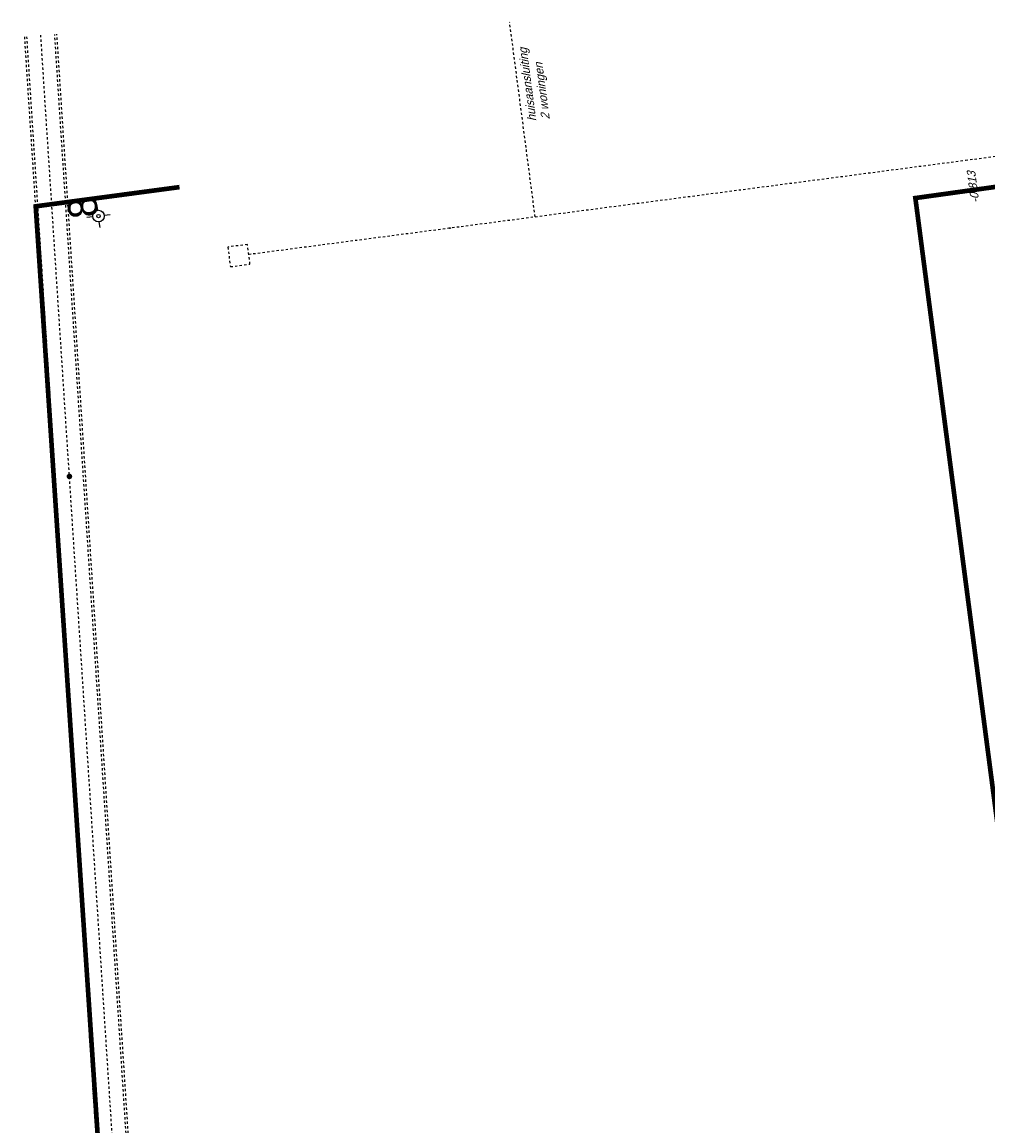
# Model space of a CAD drawing. Header units: metres. Extents: x 118052 to 118564, y 454784 to 455719.
# Tile 152 of 160: x 118421 to 118462, y 455354 to 455401. Entities that reach past the tile are written whole.
import ezdxf

# ---------------------------------------------------------------- set-up
doc = ezdxf.new("R2010")
doc.units = ezdxf.units.M
doc.header["$LTSCALE"] = 0.5
for name, pattern in [('DASHED', [19.05, 12.7, -6.35]), ('Tauw_HIDDEN2', [5.6, 4, -1.6]), ('Tauw_L_Center1', [13, 8, -1.67, 1.66, -1.67]), ('Tauw_L_Center2', [6.499, 4, -0.833, 0.833, -0.833])]:
    doc.linetypes.add(name, pattern=pattern)
for name, color, linetype in [('EL_N_A_EB00----REVISIE~-_-----', 1, 'Continuous'), ('KABELLOOP', 6, 'Continuous'), ('Koningsstal VIEUWPORT', 254, 'Continuous'), ('M01', 6, 'Continuous'), ('ZU_B_-_AL999---LR_pvc125_sdr00__18_^200~-_-----', 1, 'Continuous'), ('ZU_B_-_EL999---LK_pvc125_sdr00~H_-----', 1, 'Tauw_L_Center2'), ('ZU_B_-_EL999---LR_pvc125_sdr00~H_-----', 1, 'Tauw_L_Center2'), ('ZU_B_-_EL999---LW_bet1200-95_gw~H_-----', 1, 'Tauw_L_Center1'), ('ZU_B_-_EL999---LW_bet1200-95_gw~W_-----', 8, 'Tauw_HIDDEN2'), ('ZU_B_-_EL999---LX_onb_sdr00~H_-----', 1, 'Tauw_L_Center2'), ('ZU_B_-_EL999---LX_onbXXX_sdr00~H_-----', 1, 'Tauw_L_Center2'), ('ZU_B_-_EL999---SYM_RIOOLINSPECTIEPUT~-_002--', 2, 'Tauw_L_Center2'), ('ZU_B_-_ML999---LW_bet1200-95_gw__20_^200~M_-----', 1, 'Continuous'), ('ZU_N_-_AL999---LR_pvc160_sdr34__18_^200~N_-----', 7, 'Continuous')]:
    doc.layers.add(name, color=color, linetype=linetype)
doc.styles.add('TAUW-ISOCP', font='tcb_isocp.shx')
doc.styles.add('tcb_isocp', font='tcb_isocp.shx')

# ---------------------------------------------------------------- blocks, each defined once
blk = doc.blocks.new('M01')
for points in [[(0, 0.5), (0, 1)], [(-1, 0), (-0.5, 0)], [(0.5, 0), (1, 0)], [(0, -0.5), (0, -1)]]:
    blk.add_lwpolyline(points)
for radius in [0.5, 0.15]:
    blk.add_circle((0, 0), radius)
blk = doc.blocks.new('A$C6DFC50BF')
at = {"layer": 'KABELLOOP', "linetype": 'DASHED', "const_width": 200}
for points in [[(189733, 10643), (189718, 16882), (114096, 21708)], [(126964, -31119), (126964, -20671), (185153, -20671), (185205, -27210)]]:
    blk.add_lwpolyline(points, dxfattribs=at)
blk = doc.blocks.new('Leidingen')
at = {"layer": 'ZU_B_-_EL999---LK_pvc125_sdr00~H_-----'}
blk.add_circle((-75746.1, 59189.6), 25, dxfattribs=at)
at = {"layer": 'ZU_B_-_EL999---LR_pvc125_sdr00~H_-----'}
blk.add_lwpolyline([(-75745.8, 55495.3), (-67304.9, 55495.3)], dxfattribs=at)
at = {"layer": 'ZU_B_-_EL999---LW_bet1200-95_gw~H_-----'}
blk.add_lwpolyline([(-136352.6, 80225.1), (-65245.9, 75558.8)], dxfattribs=at)
blk.add_lwpolyline([(-136352.6, 80225.1), (-65245.9, 75558.8)], dxfattribs=at)
at = {"layer": 'ZU_B_-_EL999---LW_bet1200-95_gw~W_-----'}
for points in [[(-136348.2, 80921.3), (-65200.4, 76252.3)], [(-136348.2, 80826.1), (-65206.6, 76157.5)], [(-136348.1, 79623.5), (-65285.2, 74960.1)], [(-136348.1, 79528.3), (-65291.4, 74865.3)]]:
    blk.add_lwpolyline(points, dxfattribs=at)
at = {"layer": 'ZU_B_-_EL999---LX_onb_sdr00~H_-----'}
blk.add_lwpolyline([(-75746.9, 67918.6), (-75744, 36833.8)], dxfattribs=at)
at = {"layer": 'ZU_B_-_EL999---LX_onbXXX_sdr00~H_-----'}
blk.add_lwpolyline([(-75744, 36833.8), (-75741.5, 10839.6)], dxfattribs=at)
at = {"layer": 'ZU_B_-_EL999---SYM_RIOOLINSPECTIEPUT~-_002--'}
blk.add_lwpolyline([(-75322, 68768.7), (-76172, 68768.6), (-76171.9, 67918.6), (-75321.9, 67918.7)], close=True, dxfattribs=at)
at = {"layer": 'ZU_B_-_ML999---LW_bet1200-95_gw__20_^200~M_-----', "flags": 128}
blk.add_lwpolyline([(-84217.7, 76803.8, 0, 0, 0), (-84228.6, 76684.3, 0, 91.8, 0), (-84227.8, 76693.4, 91.8, 169.7, 0), (-84225.4, 76719.3, 169.7, 221.7, 0), (-84221.9, 76758.1, 221.7, 240, 0), (-84217.7, 76803.8, 240, 221.7, 0), (-84213.5, 76849.5, 221.7, 169.7, 0), (-84209.9, 76888.3, 169.7, 91.8, 0), (-84207.6, 76914.2, 91.8, 0, 0), (-84206.7, 76923.3, 0, 0, 0), (-84217.7, 76803.8, 0, 0, 0), (-83989.8, 79289.4, 0, 0, 0)], format="xyseb", dxfattribs=at)
at = {"layer": 'EL_N_A_EB00----REVISIE~-_-----'}
blk.add_blockref('A$C6DFC50BF', (-262229.9, 59850.1), dxfattribs=at)
at = {"layer": 'M01'}
ref = blk.add_blockref('M01', (-73279, 74109.3), dxfattribs=dict(at, xscale=500.0000000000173, yscale=500.0000000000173, zscale=500.0000000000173, rotation=0.2803370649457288))
ref.add_attrib('TAG', '8', (-73279, 74109.3), dxfattribs={"layer": '0', "color": 81, "height": 1250, "rotation": 0.28034})
at = {"layer": 'ZU_B_-_AL999---LR_pvc125_sdr00__18_^200~-_-----', "style": 'TAUW-ISOCP', "oblique": 20.00024}
for s, p in [('huisaansluiting', (-71671.3, 54908.5)), ('2 woningen', (-71671.3, 54325.7))]:
    blk.add_text(s, height=360, dxfattribs=at).set_placement(p)
at = {"layer": 'ZU_N_-_AL999---LR_pvc160_sdr34__18_^200~N_-----', "style": 'tcb_isocp', "oblique": 20.00024}
blk.add_text('-0.813', height=360, dxfattribs=at).set_placement((-77625.2, 36477.6))

msp = doc.modelspace()

# ---------------------------------------------------------------- block references
at = {"layer": 'Koningsstal VIEUWPORT', "color": 6, "xscale": 0.0009975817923, "yscale": 0.0009975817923, "zscale": 0.0009975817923, "rotation": 97.46987594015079}
msp.add_blockref('Leidingen', (118487.852, 455474.689), dxfattribs=at)

doc.saveas('drawing.dxf')
